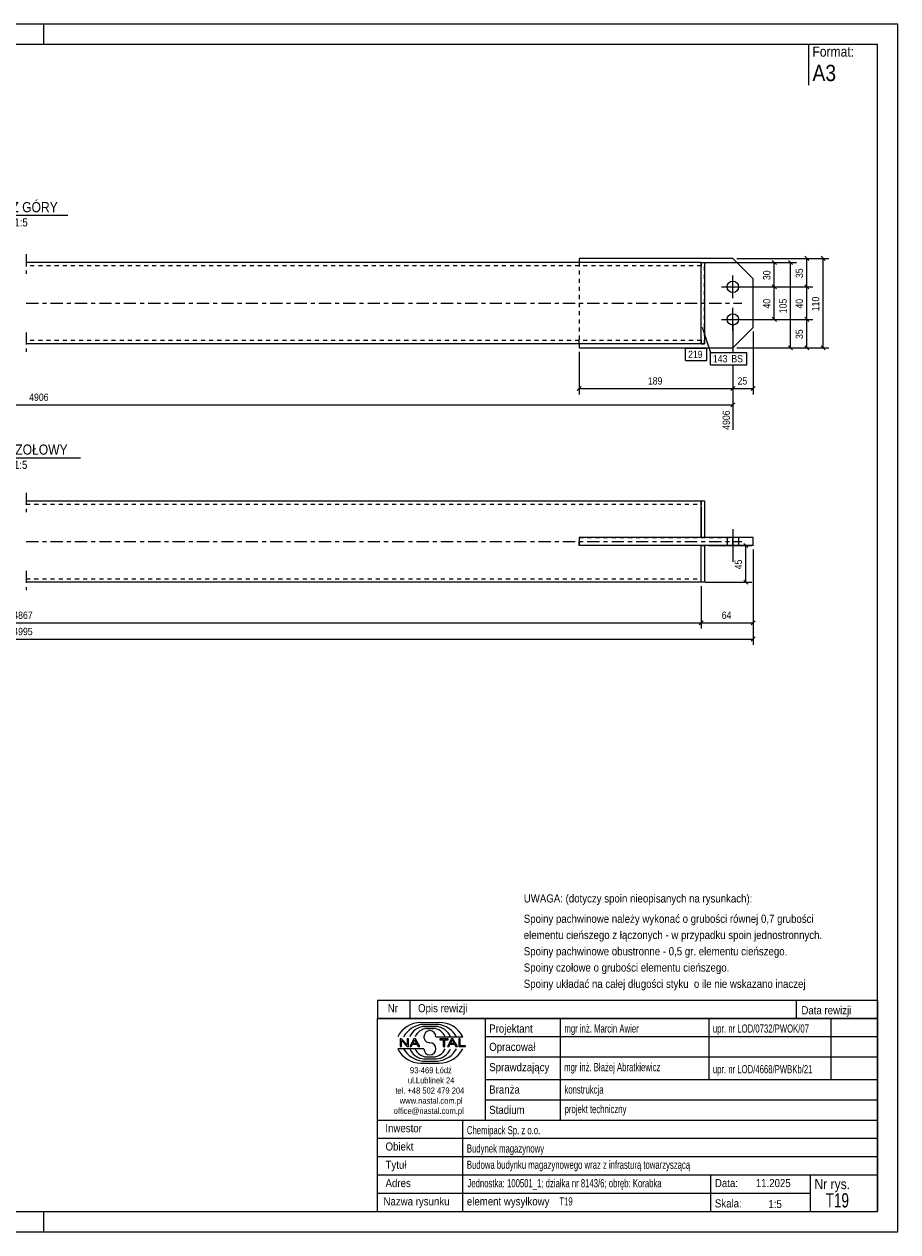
# Model space of a CAD drawing. Header units: millimetres. Extents: x 0 to 420, y 0 to 297.
# Tile 2 of 2: x 205 to 420, y 0 to 297. Entities that reach past the tile are written whole.
import ezdxf

# ---------------------------------------------------------------- set-up
doc = ezdxf.new("R2010")
doc.units = ezdxf.units.MM
for name, pattern in [('XKITLINE00', [0]), ('XKITLINE01', [4, 1, -1, 1, -1]), ('XKITLINE03', [6, 3, -1, 1, -1])]:
    doc.linetypes.add(name, pattern=pattern)
for name, color, linetype, lineweight in [('Arkusz rysunku', 3, 'Continuous', 0), ('Element', 2, 'Continuous', 0), ('Inny typ obiektu', 7, 'Continuous', 0), ('Wymiar', 4, 'Continuous', 0), ('Znak elementu', 2, 'Continuous', 0), ('Śruba', 3, 'Continuous', 0)]:
    doc.layers.add(name, color=color, linetype=linetype, lineweight=lineweight)
doc.styles.add('ARIAL', font='ARIAL.TTF')

msp = doc.modelspace()

# ---------------------------------------------------------------- linework, layer by layer
at = {"layer": 'Arkusz rysunku', "linetype": 'XKITLINE00', "lineweight": 0}
for p, q in [((420, 297), (0, 297)), ((210, 292), (210, 297)), ((420, 297), (415, 297)), ((420, 0), (420, 297)), ((415, 292), (5, 292)), ((415, 5), (415, 292)), ((5, 5), (415, 5)), ((210, 0), (210, 5)), ((0, 0), (420, 0))]:
    msp.add_line(p, q, dxfattribs=at)
at = {"layer": 'Element', "linetype": 'XKITLINE03', "lineweight": 0}
for p, q in [((205.62, 240.4), (205.62, 235.6)), ((205.62, 228.4), (381.62, 228.4)), ((205.62, 221.2), (205.62, 216.4)), ((205.62, 181.78), (205.62, 176.98)), ((205.62, 169.78), (381.62, 169.78)), ((205.62, 162.58), (205.62, 157.78))]:
    msp.add_line(p, q, dxfattribs=at)
at = {"layer": 'Element', "linetype": 'XKITLINE00', "lineweight": 0}
for p, q in [((371.62, 238.4), (205.62, 238.4)), ((379.42, 239.4), (341.62, 239.4)), ((341.62, 239.4), (341.62, 238.4)), ((371.62, 218.4), (371.62, 238.4)), ((371.62, 238.4), (372.42, 238.4)), ((372.42, 238.4), (372.42, 218.4)), ((384.42, 234.4), (379.42, 239.4)), ((371.62, 220), (371.62, 236.8)), ((384.42, 222.4), (384.42, 234.4)), ((384.42, 222.4), (379.42, 217.4)), ((371.62, 218.4), (205.62, 218.4)), ((341.62, 218.4), (341.62, 217.4)), ((341.62, 217.4), (379.42, 217.4)), ((372.42, 218.4), (371.62, 218.4)), ((205.62, 179.78), (371.62, 179.78)), ((371.62, 170.78), (371.62, 179.78)), ((371.62, 179.78), (372.42, 179.78)), ((372.42, 179.78), (372.42, 170.78)), ((371.62, 178.18), (371.62, 170.78)), ((384.42, 170.78), (341.62, 170.78)), ((341.62, 170.78), (341.62, 168.78)), ((379.42, 168.78), (379.42, 170.78)), ((384.42, 168.78), (384.42, 170.78)), ((384.42, 168.78), (341.62, 168.78)), ((371.62, 161.38), (371.62, 168.78)), ((371.62, 159.78), (371.62, 168.78)), ((372.42, 168.78), (372.42, 159.78)), ((371.62, 159.78), (205.62, 159.78)), ((372.42, 159.78), (371.62, 159.78))]:
    msp.add_line(p, q, dxfattribs=at)
at = {"layer": 'Element', "linetype": 'XKITLINE01', "lineweight": 0}
for p, q in [((371.62, 237.6), (205.62, 237.6)), ((341.62, 238.4), (341.62, 237.6)), ((341.62, 238.4), (341.62, 218.4)), ((371.62, 238.4), (371.62, 236.8)), ((371.62, 218.4), (371.62, 238.4)), ((371.62, 238.4), (372.42, 238.4)), ((372.42, 218.4), (372.42, 238.4)), ((371.62, 218.4), (371.62, 220)), ((371.62, 219.2), (205.62, 219.2)), ((341.62, 218.4), (341.62, 219.2)), ((341.62, 218.52), (341.62, 218.4)), ((371.62, 219.39), (371.62, 218.4)), ((371.62, 218.4), (372.42, 218.4)), ((205.62, 178.98), (371.62, 178.98)), ((371.62, 179.78), (371.62, 178.18)), ((341.62, 168.78), (341.62, 170.78)), ((341.62, 170.78), (371.62, 170.78)), ((341.62, 170.78), (379.42, 170.78)), ((341.62, 168.78), (341.62, 170.78)), ((372.42, 170.78), (371.62, 170.78)), ((371.62, 168.78), (341.62, 168.78)), ((371.62, 168.78), (372.42, 168.78)), ((205.62, 160.58), (371.62, 160.58)), ((371.62, 159.78), (371.62, 161.38))]:
    msp.add_line(p, q, dxfattribs=at)
at = {"layer": 'Inny typ obiektu', "linetype": 'XKITLINE00', "lineweight": 0}
for p, q in [((398, 292), (398, 282)), ((193.26, 250), (215.86, 250)), ((189.92, 190.38), (219, 190.38)), ((292, 57), (292, 52.5)), ((292, 57), (415, 57)), ((300, 57), (300, 52.5)), ((395, 57), (395, 52.5)), ((415, 57), (415, 52.5)), ((415, 52.5), (292, 52.5)), ((292, 5), (292, 52.5)), ((292, 52.5), (415, 52.5)), ((302.62, 51.49), (307.23, 51.5)), ((303.07, 50.99), (306.86, 51)), ((303.46, 50.49), (306.45, 50.49)), ((318.5, 52.5), (318.5, 27.5)), ((337, 27.5), (337, 52.5)), ((373.5, 52.5), (373.5, 37.5)), ((403.5, 52.5), (403.5, 37.5)), ((415, 52.5), (415, 5)), ((304.2, 49.98), (305.73, 49.99)), ((306.42, 47.99), (312.98, 47.99)), ((318.5, 48), (415, 48)), ((303.43, 45.01), (297, 45.01)), ((297.93, 47.44), (297.57, 47.44)), ((297.57, 47.44), (297.57, 45.56)), ((297.57, 45.56), (297.9, 45.56)), ((297.9, 47.04), (299.29, 45.56)), ((297.9, 45.56), (297.9, 47.04)), ((299.31, 45.96), (297.93, 47.44)), ((299.29, 45.56), (299.65, 45.56)), ((299.65, 47.44), (299.31, 47.44)), ((299.31, 47.44), (299.31, 45.96)), ((299.65, 45.56), (299.65, 47.44)), ((300.96, 47.44), (299.94, 45.56)), ((299.94, 45.56), (300.31, 45.56)), ((300.31, 45.56), (300.61, 46.13)), ((300.61, 46.13), (301.71, 46.13)), ((300.71, 46.33), (301.14, 47.24)), ((301.6, 46.33), (300.71, 46.33)), ((301.33, 47.44), (300.96, 47.44)), ((301.14, 47.24), (301.6, 46.33)), ((302.41, 45.56), (301.33, 47.44)), ((301.71, 46.13), (302.02, 45.56)), ((302.02, 45.56), (302.41, 45.56)), ((309.43, 47.44), (307.34, 47.44)), ((307.34, 47.44), (307.34, 47.22)), ((307.34, 47.22), (308.21, 47.22)), ((308.21, 47.22), (308.21, 45.56)), ((308.21, 45.56), (308.56, 45.56)), ((308.56, 45.56), (308.56, 47.22)), ((308.56, 47.22), (309.43, 47.22)), ((310.21, 47.44), (309.2, 45.56)), ((309.2, 45.56), (309.57, 45.56)), ((309.43, 47.22), (309.43, 47.44)), ((309.57, 45.56), (309.86, 46.13)), ((309.86, 46.13), (310.96, 46.13)), ((309.96, 46.33), (310.39, 47.24)), ((310.86, 46.33), (309.96, 46.33)), ((310.59, 47.44), (310.21, 47.44)), ((310.4, 47.24), (310.39, 47.24)), ((310.4, 47.24), (310.86, 46.33)), ((311.67, 45.56), (310.59, 47.44)), ((310.96, 46.13), (311.27, 45.56)), ((311.27, 45.56), (311.67, 45.56)), ((312.36, 47.44), (312.01, 47.44)), ((312.01, 47.44), (312.01, 45.56)), ((312.01, 45.56), (313.66, 45.56)), ((312.36, 45.78), (312.36, 47.44)), ((313.66, 45.78), (312.36, 45.78)), ((313.66, 45.56), (313.66, 45.78)), ((303.07, 42.01), (306.86, 42)), ((303.46, 42.51), (306.45, 42.51)), ((304.2, 43.02), (305.73, 43.01)), ((318.5, 43), (415, 43)), ((302.62, 41.51), (307.23, 41.5)), ((318.5, 37.5), (415, 37.5)), ((318.5, 32.5), (415, 32.5)), ((292, 27.5), (415, 27.5)), ((313, 5), (313, 27.5)), ((292, 23), (415, 23)), ((292, 18.5), (415, 18.5)), ((292, 14), (415, 14)), ((374, 5), (374, 14)), ((398.5, 5), (398.5, 14)), ((292, 9.5), (398.5, 9.5)), ((292, 5), (415, 5))]:
    msp.add_line(p, q, dxfattribs=at)
for centre, radius, start, end in [((302.72, 45.08), 6.42, 90.8317, 153.0136), ((303.67, 45), 6.02, 95.7347, 150.2266), ((306.22, 46.41), 4.08, 22.7023, 86.7527), ((306.24, 44.98), 6.04, 29.8256, 84.1252), ((307.25, 45.07), 6.43, 27.0191, 90.199), ((303.7, 46.42), 4.07, 93.3428, 157.3393), ((304.33, 46.6), 3.38, 92.229, 155.8008), ((304.92, 47.99), 1.49, 0.0741, 179.9259), ((304.92, 47.99), 1.49, 179.9259, 270), ((305.59, 46.6), 3.39, 24.2351, 87.5913), ((302.72, 47.92), 6.42, 206.9864, 269.1683), ((303.67, 48), 6.02, 209.7734, 264.2653), ((303.7, 46.58), 4.07, 202.6607, 266.6572), ((304.33, 46.4), 3.38, 204.1992, 267.771), ((304.92, 45.01), 1.49, 180.0741, 359.9259), ((304.92, 45), 1.49, 0.0741, 90), ((305.59, 46.4), 3.39, 272.4087, 335.7649), ((306.22, 46.59), 4.08, 273.2473, 337.2977), ((306.24, 48.02), 6.04, 275.8748, 330.1744), ((307.25, 47.93), 6.43, 269.801, 332.9809)]:
    msp.add_arc(centre, radius, start, end, dxfattribs=at)
at = {"layer": 'Wymiar', "linetype": 'XKITLINE00', "lineweight": 0}
for p, q in [((372.62, 238.4), (395.06, 238.4)), ((372.62, 238.4), (391.06, 238.4)), ((380.42, 239.4), (399.06, 239.4)), ((385.42, 239.4), (403.06, 239.4)), ((389.11, 238.91), (390.13, 237.89)), ((389.62, 232.4), (389.62, 238.4)), ((393.11, 238.91), (394.13, 237.89)), ((393.62, 217.4), (393.62, 238.4)), ((397.11, 239.91), (398.13, 238.89)), ((397.62, 232.4), (397.62, 239.4)), ((401.11, 239.91), (402.13, 238.89)), ((401.62, 217.4), (401.62, 239.4)), ((380.42, 232.4), (399.06, 232.4)), ((380.42, 232.4), (399.06, 232.4)), ((380.42, 232.4), (391.06, 232.4)), ((380.42, 232.4), (391.06, 232.4)), ((389.11, 232.91), (390.13, 231.89)), ((389.11, 232.91), (390.13, 231.89)), ((389.62, 224.4), (389.62, 232.4)), ((397.11, 232.91), (398.13, 231.89)), ((397.11, 232.91), (398.13, 231.89)), ((397.62, 224.4), (397.62, 232.4)), ((379.42, 223.4), (379.42, 216.23)), ((379.42, 223.4), (379.42, 216.23)), ((379.42, 223.4), (379.42, 216.23)), ((380.42, 224.4), (399.06, 224.4)), ((380.42, 224.4), (399.06, 224.4)), ((380.42, 224.4), (391.06, 224.4)), ((389.11, 224.91), (390.13, 223.89)), ((397.11, 224.91), (398.13, 223.89)), ((397.11, 224.91), (398.13, 223.89)), ((397.62, 217.4), (397.62, 224.4)), ((384.42, 221.4), (384.42, 205.96)), ((380.42, 217.4), (399.06, 217.4)), ((380.42, 217.4), (395.06, 217.4)), ((385.42, 217.4), (403.06, 217.4)), ((393.11, 217.91), (394.13, 216.89)), ((397.11, 217.91), (398.13, 216.89)), ((401.11, 217.91), (402.13, 216.89)), ((341.62, 216.4), (341.62, 205.96)), ((379.42, 213.23), (379.42, 197.24)), ((379.42, 213.23), (379.42, 205.96)), ((379.42, 213.23), (379.42, 205.96)), ((342.13, 207.91), (341.11, 206.89)), ((379.93, 207.91), (378.91, 206.89)), ((379.93, 207.91), (378.91, 206.89)), ((384.93, 207.91), (383.91, 206.89)), ((341.62, 207.4), (379.42, 207.4)), ((379.42, 207.4), (384.42, 207.4)), ((38.62, 203.4), (379.42, 203.4)), ((379.93, 203.91), (378.91, 202.89)), ((373.42, 168.78), (384.06, 168.78)), ((382.11, 169.29), (383.13, 168.27)), ((382.62, 159.78), (382.62, 168.78)), ((384.42, 167.78), (384.42, 144.34)), ((384.42, 167.78), (384.42, 148.34)), ((371.62, 158.78), (371.62, 148.34)), ((371.62, 158.78), (371.62, 148.34)), ((372.62, 159.78), (384.06, 159.78)), ((382.11, 160.29), (383.13, 159.27)), ((38.62, 149.78), (371.62, 149.78)), ((372.13, 150.29), (371.11, 149.27)), ((372.13, 150.29), (371.11, 149.27)), ((371.62, 149.78), (384.42, 149.78)), ((384.93, 150.29), (383.91, 149.27)), ((25.82, 145.78), (384.42, 145.78)), ((384.93, 146.29), (383.91, 145.27))]:
    msp.add_line(p, q, dxfattribs=at)
at = {"layer": 'Znak elementu', "linetype": 'XKITLINE00', "lineweight": 0}
for p, q in [((371.84, 222.46), (373.91, 216.23)), ((367.81, 217.3), (373.02, 217.3)), ((367.81, 214.3), (367.81, 217.3)), ((373.02, 214.3), (373.02, 217.3)), ((367.81, 214.3), (373.02, 214.3)), ((373.91, 216.23), (382.86, 216.23)), ((373.91, 213.23), (373.91, 216.23)), ((382.86, 213.23), (382.86, 216.23)), ((373.91, 213.23), (382.86, 213.23))]:
    msp.add_line(p, q, dxfattribs=at)
at = {"layer": 'Śruba', "linetype": 'XKITLINE00', "lineweight": 0}
for p, q in [((379.42, 229.6), (379.42, 235.2)), ((376.62, 232.4), (382.22, 232.4)), ((379.42, 221.6), (379.42, 227.2)), ((376.62, 224.4), (382.22, 224.4)), ((379.42, 172.78), (379.42, 164.78)), ((379.42, 172.78), (379.42, 164.78)), ((378.02, 170.78), (378.02, 168.78)), ((378.02, 170.78), (378.02, 168.78)), ((380.82, 170.78), (380.82, 168.78)), ((380.82, 170.78), (380.82, 168.78))]:
    msp.add_line(p, q, dxfattribs=at)
for centre in [(379.42, 232.4), (379.42, 224.4)]:
    msp.add_circle(centre, 1.4, dxfattribs=at)

# ---------------------------------------------------------------- texts
at = {"layer": 'Inny typ obiektu', "style": 'ARIAL'}
for s, height, width, p in [('Format:', 2.5, 0.85, (399, 289)), ('A3', 4, 0.85, (399, 283)), ('RZUT Z GÓRY', 2.5, 0.85, (193.26, 250.75)), ('1:5', 2, 0.85, (202.71, 247.25)), ('WIDOK CZOŁOWY', 2.5, 0.85, (189.92, 191.13)), ('1:5', 2, 0.85, (202.61, 187.63)), ('UWAGA: (dotyczy spoin nieopisanych na rysunkach):', 2, 0.85, (328, 81)), ('Spoiny pachwinowe należy wykonać o grubości równej 0,7 grubości', 2, 0.85, (328, 76)), ('elementu cieńszego z łączonych - w przypadku spoin jednostronnych.', 2, 0.85, (328, 72)), ('Spoiny pachwinowe obustronne - 0,5 gr. elementu cieńszego.', 2, 0.85, (328, 68)), ('Spoiny czołowe o grubości elementu cieńszego.', 2, 0.85, (328, 64)), ('Spoiny układać na całej długości styku  o ile nie wskazano inaczej', 2, 0.85, (328, 60)), ('Nr', 2, 0.85, (294.54, 54)), ('Opis rewizji', 2, 0.85, (302, 54)), ('Data rewizji', 2, 0.85, (396.28, 53.5)), ('Projektant', 2, 0.85, (319.5, 49)), ('mgr inż. Marcin Awier', 2, 0.68, (338, 49)), ('upr. nr LOD/0732/PWOK/07', 2, 0.68, (374.5, 49)), ('Opracował', 2, 0.85, (319.5, 44.5)), ('Sprawdzający', 2, 0.85, (319.5, 39.5)), ('mgr inż. Błażej Abratkiewicz', 2, 0.68, (337.94, 39.5)), ('93-469 Łódź', 1.5, 0.85, (300, 39)), ('upr. nr LOD/4668/PWBKb/21', 2, 0.68, (374.5, 39)), ('ul.Lublinek 24', 1.5, 0.85, (299.5, 36.5)), ('Branża', 2, 0.85, (319.5, 34)), ('konstrukcja', 2, 0.68, (338, 34)), ('tel. +48 502 479 204', 1.5, 0.85, (296.41, 34)), ('www.nastal.com.pl', 1.5, 0.85, (297.5, 31.5)), ('office@nastal.com.pl', 1.5, 0.85, (296, 29)), ('Stadium', 2, 0.85, (319.5, 29)), ('projekt techniczny', 2, 0.68, (338.04, 29.19)), ('Inwestor', 2, 0.85, (293.96, 24.5)), ('Chemipack Sp. z o.o.', 2, 0.68, (314, 24)), ('Obiekt', 2, 0.85, (294, 20)), ('Budynek magazynowy', 2, 0.68, (314, 19.5)), ('Tytuł', 2, 0.85, (294, 15.5)), ('Budowa budynku magazynowego wraz z infrasturą towarzyszącą', 2, 0.68, (314, 15.5)), ('Adres', 2, 0.85, (294, 11)), ('Jednostka: 100501_1; działka nr 8143/6; obręb: Korabka', 2, 0.68, (314.16, 10.96)), ('Data:', 2, 0.85, (375, 11)), ('11.2025', 2, 0.85, (385.06, 11)), ('Nr rys.', 2.5, 0.85, (399.5, 10.5)), ('T19', 3.5, 0.68, (402.25, 6)), ('Nazwa rysunku', 2, 0.85, (293.5, 6.5)), ('element wysyłkowy', 2, 0.85, (314, 6.5)), ('T19', 2, 0.68, (336.75, 6.5)), ('Skala:', 2, 0.85, (375, 6)), ('1:5', 2, 0.85, (388.16, 5.85))]:
    msp.add_text(s, height=height, dxfattribs=dict(at, width=width)).set_placement(p)
at = {"layer": 'Wymiar', "style": 'ARIAL', "width": 0.85}
for s, p in [('30', (388.66, 234.06)), ('35', (396.66, 234.56)), ('40', (388.66, 227.06)), ('105', (392.66, 225.9)), ('40', (396.66, 227.06)), ('110', (400.66, 226.4)), ('35', (396.66, 219.56)), ('4906', (378.7, 197.24)), ('45', (381.66, 162.94))]:
    msp.add_text(s, height=1.8, rotation=90.0002, dxfattribs=at).set_placement(p)
for s, p in [('189', (358.52, 208.36)), ('25', (380.58, 208.36)), ('4906', (206.35, 204.36)), ('4867', (202.45, 150.74)), ('64', (376.68, 150.74)), ('4995', (202.45, 146.74))]:
    msp.add_text(s, height=1.8, dxfattribs=at).set_placement(p)
at = {"layer": 'Znak elementu', "style": 'ARIAL', "width": 0.85}
for s, p in [('219', (368.41, 214.9)), ('143', (374.51, 213.83)), ('BS', (379.05, 213.83))]:
    msp.add_text(s, height=1.8, dxfattribs=at).set_placement(p)

doc.saveas('drawing.dxf')
